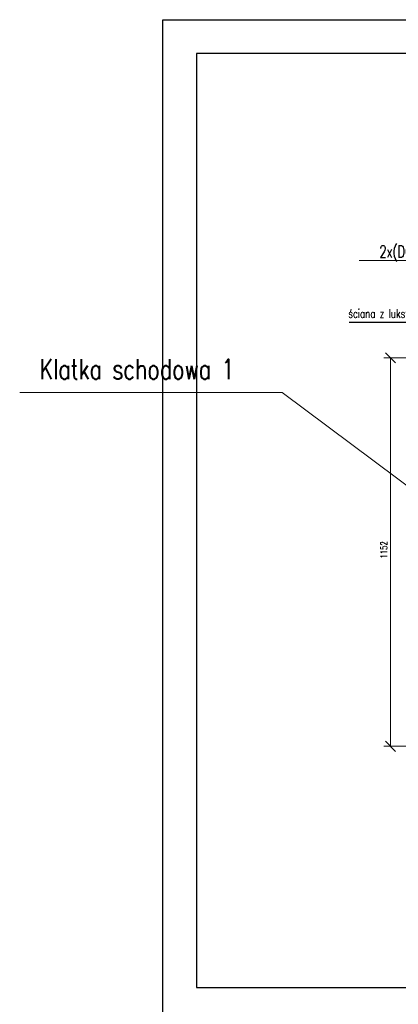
# Model space of a CAD drawing. Header units: millimetres. Extents: x -56112 to 30506, y -136199 to -2178.
# Tile 30 of 45: x -56112 to -44877, y -31378 to -2178. Entities that reach past the tile are written whole.
import ezdxf
from ezdxf.enums import TextEntityAlignment as Align

# ---------------------------------------------------------------- set-up
doc = ezdxf.new("R2010")
doc.units = ezdxf.units.MM
doc.header["$LTSCALE"] = 10
doc.header["$MEASUREMENT"] = 0
doc.header["$PDMODE"] = 35
doc.layers.get('0').update_dxf_attribs({"lineweight": 15})
for name, color, linetype, lineweight in [('L001', 1, 'Continuous', 18), ('L002', 2, 'Continuous', 25), ('L003', 3, 'Continuous', 50)]:
    doc.layers.add(name, color=color, linetype=linetype, lineweight=lineweight)
doc.layers.add('L004', color=4, linetype='Continuous')
doc.styles.get("Standard").update_dxf_attribs({"font": 'simplex.shx', "width": 0.75, "height": 200})
doc.dimstyles.new('1_100', dxfattribs={"dimtxt": 200, "dimasz": 300, "dimexe": 200, "dimexo": 200, "dimgap": 100, "dimtad": 1, "dimdec": 0, "dimlfac": 0.1, "dimtxsty": 'Standard', "dimblk": 'OBLIQUE', "dimcen": 250, "dimdle": 2, "dimclrt": 2, "dimadec": 0, "dimazin": 0, "dimtfac": 1, "dimtdec": 0, "dimtmove": 1, "dimatfit": 3, "dimfxl": 1, "dimarcsym": 0})

# ---------------------------------------------------------------- blocks, each defined once
blk = doc.blocks.new('_Oblique')
at = {"layer": 'L004', "color": 0, "lineweight": -2}
blk.add_line((-0.5, -0.5), (0.5, 0.5), dxfattribs=at)
blk = doc.blocks.new('*D1836')
at = {"layer": 'Defpoints'}
for p in [(-44395, -12207), (-45308, -17925), (-45107, -23727), (-40196, -23727)]:
    blk.add_point(p, dxfattribs=at)
at = {"layer": 'L001'}
for p, q in [((-44595, -12207), (-45307, -12207)), ((-45107, -12207), (-45107, -23727)), ((-40396, -23727), (-45307, -23727))]:
    blk.add_line(p, q, dxfattribs=at)
at = {"layer": 'L001', "xscale": 300, "yscale": 300, "zscale": 300}
for p, rotation in [((-45107, -12207), 90), ((-45107, -23727), 270)]:
    blk.add_blockref('_Oblique', p, dxfattribs=dict(at, rotation=rotation))
at = {"layer": 'L001', "color": 2, "linetype": 'Continuous', "width": 0.75}
blk.add_text('1152', height=200, rotation=90, dxfattribs=at).set_placement((-45308, -18160), align=Align.MIDDLE_LEFT)

msp = doc.modelspace()

# ---------------------------------------------------------------- linework, layer by layer
for p, q in [((-56111.5, -13232.2), (-48326.5, -13232.2)), ((-48326.5, -13232.2), (-42818.2, -17345.1))]:
    msp.add_line(p, q)
at = {"layer": 'Defpoints'}
msp.add_3dface([(-51868.7, -2177.9, 0), (30505.6, -2177.9, 0), (30505.6, -31877.9, 0), (-51868.7, -31877.9, 0)], dxfattribs=at)
at = {"layer": 'L001'}
msp.add_line((-42059, -9320.2), (-46037.8, -9320.2), dxfattribs=at)
at = {"layer": 'L002'}
msp.add_line((-46334.9, -11149.8), (-43933.5, -11149.8), dxfattribs=at)
at = {"layer": 'L004'}
msp.add_3dface([(29505.6, -3177.9, 0), (-50868.7, -3177.9, 0), (-50868.7, -30877.9, 0), (29505.6, -30877.9, 0)], dxfattribs=at)

# ---------------------------------------------------------------- texts
at = {"insert": (-55524, -12240.7), "char_height": 600, "width": 7711.602, "attachment_point": 1}
msp.add_mtext('{Klatka schodowa 1}', dxfattribs=at)
at = {"layer": 'L001', "width": 0.75}
msp.add_text('ściana z luksferów', height=250, dxfattribs=at).set_placement((-46360.1, -11017.5))
at = {"layer": 'L003', "width": 0.7}
msp.add_text('2x(DOR/D2 90x100)', height=350, rotation=360, dxfattribs=at).set_placement((-43730.3, -9333.2), align=Align.BOTTOM_CENTER)

# ---------------------------------------------------------------- dimensions: what is measured, and where the dimension line sits
at = {"layer": 'L001'}
dim = msp.add_linear_dim(base=(-45106.8, -23726.8), p1=(-44394.8, -12206.8), p2=(-40196, -23726.8), angle=270, dimstyle='1_100', override={"dimtad": 0}, dxfattribs=at)
dim.commit()
dim.dimension.update_dxf_attribs({"geometry": '*D1836', "text_midpoint": (-45307.9, -17924.6), "dimtype": 160})

doc.saveas('drawing.dxf')
